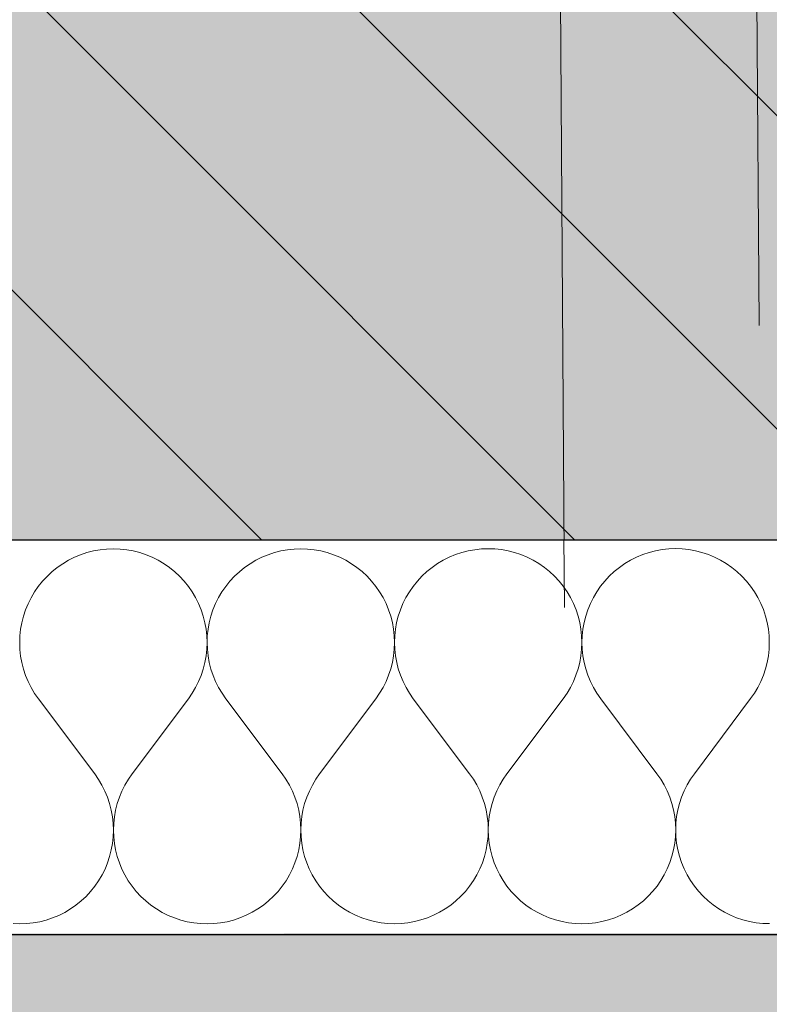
# Model space of a CAD drawing. Header units: millimetres. Extents: x -40276 to 214973, y -147941 to 35228.
# Tile 29 of 256: x -15276 to -14972, y 161 to 561. Entities that reach past the tile are written whole.
import ezdxf

# ---------------------------------------------------------------- set-up
doc = ezdxf.new("R2010")
doc.units = ezdxf.units.MM
doc.header["$MEASUREMENT"] = 0
doc.linetypes.add('Wipeout_Contour', pattern=[1000, 0, -1000])
for name, color, linetype in [('1._POHLED ZÁPADNÍ_2_0_plochy', 7, 'Continuous'), ('1._POHLED ZÁPADNÍ_2_2D prvky - obecné', 7, 'Continuous'), ('1._POHLED ZÁPADNÍ_2_akustické prvky', 7, 'Continuous'), ('1._POHLED ZÁPADNÍ_2_Nové_Výplně – Řezové', 7, 'Continuous'), ('1._POHLED ZÁPADNÍ_2_Situace - terén', 7, 'Continuous'), ('1._POHLED ZÁPADNÍ_2_TZB - horkovod', 7, 'Continuous'), ('1._POHLED ZÁPADNÍ_2_Výplně – Řezové', 7, 'Continuous')]:
    doc.layers.add(name, color=color, linetype=linetype)
doc.linetypes.add('Křížky', pattern='A,0,[7,C.3 Koordinační situační výkres1.Shx,S=0.128968,R=0,X=0,Y=0],-16.25,0', length=16.25)

# ---------------------------------------------------------------- blocks, each defined once
blk = doc.blocks.new('*X4', base_point=(-42174.69, -26223.67))
at = {"layer": '1._POHLED ZÁPADNÍ_2_Nové_Výplně – Řezové', "color": 21, "linetype": 'Continuous', "lineweight": 20, "true_color": 0xffaaaa}
for p, q in [((-15248.93, 344.59), (-15251.52, 343.73)), ((-15246.3, 345.26), (-15248.93, 344.59)), ((-15243.62, 345.75), (-15246.3, 345.26)), ((-15240.92, 346.04), (-15243.62, 345.75)), ((-15238.2, 346.14), (-15240.92, 346.04)), ((-15235.48, 346.04), (-15238.2, 346.14)), ((-15232.77, 345.75), (-15235.48, 346.04)), ((-15230.1, 345.27), (-15232.77, 345.75)), ((-15227.46, 344.6), (-15230.1, 345.27)), ((-15224.88, 343.74), (-15227.46, 344.6)), ((-15172.74, 344.61), (-15175.32, 343.75)), ((-15170.11, 345.29), (-15172.74, 344.61)), ((-15167.43, 345.77), (-15170.11, 345.29)), ((-15164.73, 346.06), (-15167.43, 345.77)), ((-15162.01, 346.16), (-15164.73, 346.06)), ((-15159.29, 346.06), (-15162.01, 346.16)), ((-15156.58, 345.77), (-15159.29, 346.06)), ((-15153.91, 345.29), (-15156.58, 345.77)), ((-15151.27, 344.62), (-15153.91, 345.29)), ((-15148.69, 343.76), (-15151.27, 344.62)), ((-15096.55, 344.64), (-15099.13, 343.78)), ((-15093.92, 345.31), (-15096.55, 344.64)), ((-15091.24, 345.79), (-15093.92, 345.31)), ((-15088.54, 346.09), (-15091.24, 345.79)), ((-15085.82, 346.18), (-15088.54, 346.09)), ((-15083.1, 346.09), (-15085.82, 346.18)), ((-15080.39, 345.8), (-15083.1, 346.09)), ((-15077.72, 345.31), (-15080.39, 345.8)), ((-15075.08, 344.64), (-15077.72, 345.31)), ((-15072.5, 343.78), (-15075.08, 344.64)), ((-15020.36, 344.66), (-15022.94, 343.8)), ((-15017.73, 345.33), (-15020.36, 344.66)), ((-15015.05, 345.82), (-15017.73, 345.33)), ((-15012.35, 346.11), (-15015.05, 345.82)), ((-15009.63, 346.21), (-15012.35, 346.11)), ((-15006.91, 346.11), (-15009.63, 346.21)), ((-15004.2, 345.82), (-15006.91, 346.11)), ((-15001.53, 345.34), (-15004.2, 345.82)), ((-14998.89, 344.66), (-15001.53, 345.34)), ((-14996.31, 343.81), (-14998.89, 344.66)), ((-15258.8, 340.08), (-15261.03, 338.53)), ((-15256.46, 341.47), (-15258.8, 340.08)), ((-15254.03, 342.69), (-15256.46, 341.47)), ((-15251.52, 343.73), (-15254.03, 342.69)), ((-15222.37, 342.7), (-15224.88, 343.74)), ((-15219.93, 341.48), (-15222.37, 342.7)), ((-15217.59, 340.09), (-15219.93, 341.48)), ((-15215.36, 338.54), (-15217.59, 340.09)), ((-15182.61, 340.1), (-15184.84, 338.55)), ((-15180.27, 341.49), (-15182.61, 340.1)), ((-15177.84, 342.71), (-15180.27, 341.49)), ((-15175.32, 343.75), (-15177.84, 342.71)), ((-15146.17, 342.72), (-15148.69, 343.76)), ((-15143.74, 341.5), (-15146.17, 342.72)), ((-15141.4, 340.11), (-15143.74, 341.5)), ((-15139.17, 338.56), (-15141.4, 340.11)), ((-15106.42, 340.13), (-15108.65, 338.57)), ((-15104.08, 341.51), (-15106.42, 340.13)), ((-15101.65, 342.73), (-15104.08, 341.51)), ((-15099.13, 343.78), (-15101.65, 342.73)), ((-15069.98, 342.74), (-15072.5, 343.78)), ((-15067.55, 341.53), (-15069.98, 342.74)), ((-15065.21, 340.14), (-15067.55, 341.53)), ((-15062.98, 338.59), (-15065.21, 340.14)), ((-15030.23, 340.15), (-15032.46, 338.59)), ((-15027.89, 341.54), (-15030.23, 340.15)), ((-15025.46, 342.76), (-15027.89, 341.54)), ((-15022.94, 343.8), (-15025.46, 342.76)), ((-14993.79, 342.77), (-14996.31, 343.81)), ((-14991.36, 341.55), (-14993.79, 342.77)), ((-14989.02, 340.16), (-14991.36, 341.55)), ((-14986.79, 338.61), (-14989.02, 340.16)), ((-15263.15, 336.82), (-15265.14, 334.96)), ((-15261.03, 338.53), (-15263.15, 336.82)), ((-15213.24, 336.83), (-15215.36, 338.54)), ((-15211.25, 334.98), (-15213.24, 336.83)), ((-15186.96, 336.84), (-15188.95, 334.99)), ((-15184.84, 338.55), (-15186.96, 336.84)), ((-15137.05, 336.86), (-15139.17, 338.56)), ((-15135.06, 335), (-15137.05, 336.86)), ((-15110.77, 336.86), (-15112.76, 335.01)), ((-15108.65, 338.57), (-15110.77, 336.86)), ((-15060.86, 336.88), (-15062.98, 338.59)), ((-15058.87, 335.02), (-15060.86, 336.88)), ((-15034.58, 336.89), (-15036.57, 335.03)), ((-15032.46, 338.59), (-15034.58, 336.89)), ((-14984.67, 336.9), (-14986.79, 338.61)), ((-14982.68, 335.05), (-14984.67, 336.9)), ((-15266.99, 332.97), (-15268.7, 330.85)), ((-15265.14, 334.96), (-15266.99, 332.97)), ((-15209.39, 332.99), (-15211.25, 334.98)), ((-15207.69, 330.87), (-15209.39, 332.99)), ((-15190.8, 332.99), (-15192.51, 330.87)), ((-15188.95, 334.99), (-15190.8, 332.99)), ((-15133.2, 333.01), (-15135.06, 335)), ((-15131.5, 330.89), (-15133.2, 333.01)), ((-15114.61, 333.02), (-15116.32, 330.9)), ((-15112.76, 335.01), (-15114.61, 333.02)), ((-15057.01, 333.03), (-15058.87, 335.02)), ((-15055.31, 330.92), (-15057.01, 333.03)), ((-15038.42, 333.04), (-15040.13, 330.92)), ((-15036.57, 335.03), (-15038.42, 333.04)), ((-14980.82, 333.06), (-14982.68, 335.05)), ((-14979.12, 330.94), (-14980.82, 333.06)), ((-15270.25, 328.62), (-15271.64, 326.28)), ((-15268.7, 330.85), (-15270.25, 328.62)), ((-15206.14, 328.64), (-15207.69, 330.87)), ((-15204.75, 326.3), (-15206.14, 328.64)), ((-15194.06, 328.64), (-15195.44, 326.3)), ((-15192.51, 330.87), (-15194.06, 328.64)), ((-15129.95, 328.66), (-15131.5, 330.89)), ((-15128.56, 326.32), (-15129.95, 328.66)), ((-15117.87, 328.66), (-15119.25, 326.32)), ((-15116.32, 330.9), (-15117.87, 328.66)), ((-15053.76, 328.68), (-15055.31, 330.92)), ((-15052.37, 326.34), (-15053.76, 328.68)), ((-15041.68, 328.68), (-15043.06, 326.34)), ((-15040.13, 330.92), (-15041.68, 328.68)), ((-14977.57, 328.7), (-14979.12, 330.94)), ((-14976.18, 326.36), (-14977.57, 328.7)), ((-15271.64, 326.28), (-15272.85, 323.84)), ((-15203.53, 323.86), (-15204.75, 326.3)), ((-15195.44, 326.3), (-15196.66, 323.86)), ((-15127.34, 323.89), (-15128.56, 326.32)), ((-15119.25, 326.32), (-15120.47, 323.89)), ((-15051.15, 323.91), (-15052.37, 326.34)), ((-15043.06, 326.34), (-15044.28, 323.91)), ((-14974.96, 323.93), (-14976.18, 326.36)), ((-15273.89, 321.33), (-15274.75, 318.75)), ((-15272.85, 323.84), (-15273.89, 321.33)), ((-15202.49, 321.35), (-15203.53, 323.86)), ((-15201.63, 318.77), (-15202.49, 321.35)), ((-15197.7, 321.35), (-15198.56, 318.77)), ((-15196.66, 323.86), (-15197.7, 321.35)), ((-15126.3, 321.37), (-15127.34, 323.89)), ((-15125.44, 318.79), (-15126.3, 321.37)), ((-15121.51, 321.37), (-15122.37, 318.79)), ((-15120.47, 323.89), (-15121.51, 321.37)), ((-15050.11, 321.39), (-15051.15, 323.91)), ((-15049.25, 318.81), (-15050.11, 321.39)), ((-15045.32, 321.4), (-15046.18, 318.81)), ((-15044.28, 323.91), (-15045.32, 321.4)), ((-14973.92, 321.42), (-14974.96, 323.93)), ((-14973.06, 318.83), (-14973.92, 321.42)), ((-15275.42, 316.11), (-15275.9, 313.43)), ((-15274.75, 318.75), (-15275.42, 316.11)), ((-15200.96, 316.13), (-15201.63, 318.77)), ((-15200.48, 313.45), (-15200.96, 316.13)), ((-15199.23, 316.13), (-15199.71, 313.45)), ((-15198.56, 318.77), (-15199.23, 316.13)), ((-15124.77, 316.15), (-15125.44, 318.79)), ((-15124.29, 313.48), (-15124.77, 316.15)), ((-15123.04, 316.15), (-15123.52, 313.48)), ((-15122.37, 318.79), (-15123.04, 316.15)), ((-15048.58, 316.18), (-15049.25, 318.81)), ((-15048.1, 313.5), (-15048.58, 316.18)), ((-15046.85, 316.18), (-15047.33, 313.5)), ((-15046.18, 318.81), (-15046.85, 316.18)), ((-14972.39, 316.2), (-14973.06, 318.83)), ((-14971.91, 313.52), (-14972.39, 316.2)), ((-15275.9, 313.43), (-15276.19, 310.73)), ((-15200.19, 310.75), (-15200.48, 313.45)), ((-15199.71, 313.45), (-15200, 310.75)), ((-15124, 310.77), (-15124.29, 313.48)), ((-15123.52, 313.48), (-15123.81, 310.77)), ((-15047.81, 310.79), (-15048.1, 313.5)), ((-15047.33, 313.5), (-15047.62, 310.79)), ((-14971.62, 310.82), (-14971.91, 313.52)), ((-15276.19, 310.73), (-15276.28, 308.01)), ((-15200.09, 308.03), (-15200.19, 310.75)), ((-15200, 310.75), (-15200.09, 308.03)), ((-15123.9, 308.05), (-15124, 310.77)), ((-15123.81, 310.77), (-15123.9, 308.05)), ((-15047.71, 308.07), (-15047.81, 310.79)), ((-15047.81, 305.36), (-15047.71, 308.07)), ((-15047.62, 310.79), (-15047.71, 308.07)), ((-15047.71, 308.07), (-15047.61, 305.36)), ((-14971.52, 308.1), (-14971.62, 310.82)), ((-14971.62, 305.38), (-14971.52, 308.1)), ((-15276.28, 308.01), (-15276.18, 305.29)), ((-15276.18, 305.29), (-15275.89, 302.58)), ((-15200.48, 302.61), (-15200.19, 305.31)), ((-15200.19, 305.31), (-15200.09, 308.03)), ((-15200.09, 308.03), (-15199.99, 305.31)), ((-15199.99, 305.31), (-15199.7, 302.61)), ((-15124.29, 302.63), (-15124, 305.33)), ((-15124, 305.33), (-15123.9, 308.05)), ((-15123.9, 308.05), (-15123.8, 305.33)), ((-15123.8, 305.33), (-15123.51, 302.63)), ((-15048.1, 302.65), (-15047.81, 305.36)), ((-15047.61, 305.36), (-15047.32, 302.65)), ((-14971.91, 302.67), (-14971.62, 305.38)), ((-15275.89, 302.58), (-15275.4, 299.91)), ((-15200.97, 299.93), (-15200.48, 302.61)), ((-15199.7, 302.61), (-15199.21, 299.93)), ((-15124.77, 299.95), (-15124.29, 302.63)), ((-15123.51, 302.63), (-15123.02, 299.95)), ((-15048.58, 299.97), (-15048.1, 302.65)), ((-15047.32, 302.65), (-15046.83, 299.97)), ((-14972.39, 300), (-14971.91, 302.67)), ((-15275.4, 299.91), (-15274.73, 297.27)), ((-15274.73, 297.27), (-15273.87, 294.69)), ((-15202.5, 294.71), (-15201.64, 297.29)), ((-15201.64, 297.29), (-15200.97, 299.93)), ((-15199.21, 299.93), (-15198.54, 297.29)), ((-15198.54, 297.29), (-15197.68, 294.71)), ((-15126.31, 294.74), (-15125.45, 297.32)), ((-15125.45, 297.32), (-15124.77, 299.95)), ((-15123.02, 299.95), (-15122.35, 297.32)), ((-15122.35, 297.32), (-15121.48, 294.74)), ((-15050.12, 294.76), (-15049.26, 297.34)), ((-15049.26, 297.34), (-15048.58, 299.97)), ((-15046.83, 299.97), (-15046.16, 297.34)), ((-15046.16, 297.34), (-15045.29, 294.76)), ((-14973.93, 294.78), (-14973.07, 297.36)), ((-14973.07, 297.36), (-14972.39, 300)), ((-15273.87, 294.69), (-15272.82, 292.18)), ((-15272.82, 292.18), (-15271.6, 289.75)), ((-15204.76, 289.77), (-15203.54, 292.2)), ((-15203.54, 292.2), (-15202.5, 294.71)), ((-15197.68, 294.71), (-15196.63, 292.2)), ((-15196.63, 292.2), (-15195.41, 289.77)), ((-15128.57, 289.79), (-15127.35, 292.22)), ((-15127.35, 292.22), (-15126.31, 294.74)), ((-15121.48, 294.74), (-15120.44, 292.22)), ((-15120.44, 292.22), (-15119.22, 289.79)), ((-15052.38, 289.81), (-15051.16, 292.24)), ((-15051.16, 292.24), (-15050.12, 294.76)), ((-15045.29, 294.76), (-15044.25, 292.25)), ((-15044.25, 292.25), (-15043.03, 289.82)), ((-14976.19, 289.84), (-14974.97, 292.27)), ((-14974.97, 292.27), (-14973.93, 294.78)), ((-15271.6, 289.75), (-15270.21, 287.41)), ((-15206.15, 287.43), (-15204.76, 289.77)), ((-15195.41, 289.77), (-15194.02, 287.43)), ((-15129.96, 287.45), (-15128.57, 289.79)), ((-15119.22, 289.79), (-15117.83, 287.45)), ((-15053.77, 287.47), (-15052.38, 289.81)), ((-15043.03, 289.82), (-15041.64, 287.48)), ((-14977.58, 287.5), (-14976.19, 289.84)), ((-15270.21, 287.41), (-15268.66, 285.18)), ((-15245.79, 254.71), (-15268.66, 285.18)), ((-15230.55, 254.71), (-15207.7, 285.2)), ((-15207.7, 285.2), (-15206.15, 287.43)), ((-15194.02, 287.43), (-15192.47, 285.2)), ((-15169.6, 254.73), (-15192.47, 285.2)), ((-15154.36, 254.73), (-15131.51, 285.22)), ((-15131.51, 285.22), (-15129.96, 287.45)), ((-15117.83, 287.45), (-15116.28, 285.22)), ((-15093.41, 254.75), (-15116.28, 285.22)), ((-15078.17, 254.76), (-15055.32, 285.24)), ((-15055.32, 285.24), (-15053.77, 287.47)), ((-15041.64, 287.48), (-15040.08, 285.24)), ((-15017.22, 254.78), (-15040.08, 285.24)), ((-15001.98, 254.78), (-14979.13, 285.26)), ((-14979.13, 285.26), (-14977.58, 287.5)), ((-15244.24, 252.47), (-15245.79, 254.71)), ((-15242.84, 250.14), (-15244.24, 252.47)), ((-15232.1, 252.48), (-15233.49, 250.14)), ((-15230.55, 254.71), (-15232.1, 252.48)), ((-15168.05, 252.5), (-15169.6, 254.73)), ((-15166.65, 250.16), (-15168.05, 252.5)), ((-15155.91, 252.5), (-15157.3, 250.16)), ((-15154.36, 254.73), (-15155.91, 252.5)), ((-15091.85, 252.52), (-15093.41, 254.75)), ((-15090.46, 250.18), (-15091.85, 252.52)), ((-15079.72, 252.52), (-15081.11, 250.18)), ((-15078.17, 254.76), (-15079.72, 252.52)), ((-15015.66, 252.54), (-15017.22, 254.78)), ((-15014.27, 250.2), (-15015.66, 252.54)), ((-15003.53, 252.55), (-15004.92, 250.21)), ((-15001.98, 254.78), (-15003.53, 252.55)), ((-15241.62, 247.71), (-15242.84, 250.14)), ((-15233.49, 250.14), (-15234.71, 247.71)), ((-15165.43, 247.73), (-15166.65, 250.16)), ((-15157.3, 250.16), (-15158.52, 247.73)), ((-15089.24, 247.75), (-15090.46, 250.18)), ((-15081.11, 250.18), (-15082.33, 247.75)), ((-15013.05, 247.77), (-15014.27, 250.2)), ((-15004.92, 250.21), (-15006.14, 247.77)), ((-15240.58, 245.19), (-15241.62, 247.71)), ((-15239.72, 242.61), (-15240.58, 245.19)), ((-15235.76, 245.19), (-15236.62, 242.61)), ((-15234.71, 247.71), (-15235.76, 245.19)), ((-15164.39, 245.22), (-15165.43, 247.73)), ((-15163.53, 242.64), (-15164.39, 245.22)), ((-15159.57, 245.22), (-15160.43, 242.64)), ((-15158.52, 247.73), (-15159.57, 245.22)), ((-15088.2, 245.24), (-15089.24, 247.75)), ((-15087.34, 242.66), (-15088.2, 245.24)), ((-15083.37, 245.24), (-15084.24, 242.66)), ((-15082.33, 247.75), (-15083.37, 245.24)), ((-15012.01, 245.26), (-15013.05, 247.77)), ((-15011.15, 242.68), (-15012.01, 245.26)), ((-15007.18, 245.26), (-15008.04, 242.68)), ((-15006.14, 247.77), (-15007.18, 245.26)), ((-15239.04, 239.98), (-15239.72, 242.61)), ((-15236.62, 242.61), (-15237.29, 239.98)), ((-15162.85, 240), (-15163.53, 242.64)), ((-15160.43, 242.64), (-15161.1, 240)), ((-15086.66, 240.02), (-15087.34, 242.66)), ((-15084.24, 242.66), (-15084.91, 240.02)), ((-15010.47, 240.04), (-15011.15, 242.68)), ((-15008.04, 242.68), (-15008.72, 240.05)), ((-15238.56, 237.3), (-15239.04, 239.98)), ((-15238.26, 234.6), (-15238.56, 237.3)), ((-15237.77, 237.3), (-15238.07, 234.6)), ((-15237.29, 239.98), (-15237.77, 237.3)), ((-15162.37, 237.32), (-15162.85, 240)), ((-15162.07, 234.62), (-15162.37, 237.32)), ((-15161.58, 237.32), (-15161.88, 234.62)), ((-15161.1, 240), (-15161.58, 237.32)), ((-15086.18, 237.35), (-15086.66, 240.02)), ((-15085.88, 234.64), (-15086.18, 237.35)), ((-15085.39, 237.35), (-15085.69, 234.64)), ((-15084.91, 240.02), (-15085.39, 237.35)), ((-15009.99, 237.37), (-15010.47, 240.04)), ((-15009.69, 234.66), (-15009.99, 237.37)), ((-15009.2, 237.37), (-15009.49, 234.66)), ((-15008.72, 240.05), (-15009.2, 237.37)), ((-15238.16, 231.88), (-15238.26, 234.6)), ((-15238.07, 234.6), (-15238.16, 231.88)), ((-15161.97, 231.9), (-15162.07, 234.62)), ((-15161.88, 234.62), (-15161.97, 231.9)), ((-15085.78, 231.92), (-15085.88, 234.64)), ((-15085.69, 234.64), (-15085.78, 231.92)), ((-15009.59, 231.94), (-15009.69, 234.66)), ((-15009.49, 234.66), (-15009.59, 231.94)), ((-15238.55, 226.45), (-15238.26, 229.16)), ((-15238.26, 229.16), (-15238.16, 231.88)), ((-15238.16, 231.88), (-15238.07, 229.16)), ((-15238.07, 229.16), (-15237.78, 226.45)), ((-15162.36, 226.48), (-15162.07, 229.18)), ((-15162.07, 229.18), (-15161.97, 231.9)), ((-15161.97, 231.9), (-15161.88, 229.18)), ((-15161.88, 229.18), (-15161.59, 226.48)), ((-15086.17, 226.5), (-15085.88, 229.2)), ((-15085.88, 229.2), (-15085.78, 231.92)), ((-15085.78, 231.92), (-15085.69, 229.2)), ((-15085.69, 229.2), (-15085.4, 226.5)), ((-15009.98, 226.52), (-15009.69, 229.23)), ((-15009.69, 229.23), (-15009.59, 231.94)), ((-15009.59, 231.94), (-15009.5, 229.23)), ((-15009.5, 229.23), (-15009.21, 226.52)), ((-15239.03, 223.78), (-15238.55, 226.45)), ((-15237.78, 226.45), (-15237.3, 223.78)), ((-15162.84, 223.8), (-15162.36, 226.48)), ((-15161.59, 226.48), (-15161.11, 223.8)), ((-15086.65, 223.82), (-15086.17, 226.5)), ((-15085.4, 226.5), (-15084.91, 223.82)), ((-15010.46, 223.84), (-15009.98, 226.52)), ((-15009.21, 226.52), (-15008.72, 223.84)), ((-15240.56, 218.56), (-15239.7, 221.14)), ((-15239.7, 221.14), (-15239.03, 223.78)), ((-15237.3, 223.78), (-15236.62, 221.14)), ((-15236.62, 221.14), (-15235.76, 218.56)), ((-15164.37, 218.58), (-15163.51, 221.16)), ((-15163.51, 221.16), (-15162.84, 223.8)), ((-15161.11, 223.8), (-15160.43, 221.16)), ((-15160.43, 221.16), (-15159.57, 218.58)), ((-15088.17, 218.6), (-15087.32, 221.18)), ((-15087.32, 221.18), (-15086.65, 223.82)), ((-15084.91, 223.82), (-15084.24, 221.18)), ((-15084.24, 221.18), (-15083.38, 218.6)), ((-15011.98, 218.62), (-15011.13, 221.21)), ((-15011.13, 221.21), (-15010.46, 223.84)), ((-15008.72, 223.84), (-15008.05, 221.21)), ((-15008.05, 221.21), (-15007.19, 218.63)), ((-15241.59, 216.04), (-15240.56, 218.56)), ((-15235.76, 218.56), (-15234.72, 216.04)), ((-15166.62, 213.63), (-15165.4, 216.07)), ((-15165.4, 216.07), (-15164.37, 218.58)), ((-15159.57, 218.58), (-15158.53, 216.07)), ((-15158.53, 216.07), (-15157.32, 213.63)), ((-15090.43, 213.65), (-15089.21, 216.09)), ((-15089.21, 216.09), (-15088.17, 218.6)), ((-15083.38, 218.6), (-15082.34, 216.09)), ((-15082.34, 216.09), (-15081.13, 213.66)), ((-15014.24, 213.68), (-15013.02, 216.11)), ((-15013.02, 216.11), (-15011.98, 218.62)), ((-15007.19, 218.63), (-15006.15, 216.11)), ((-15006.15, 216.11), (-15004.94, 213.68)), ((-15244.2, 211.27), (-15242.81, 213.61)), ((-15242.81, 213.61), (-15241.59, 216.04)), ((-15234.72, 216.04), (-15233.51, 213.61)), ((-15233.51, 213.61), (-15232.12, 211.27)), ((-15168.01, 211.29), (-15166.62, 213.63)), ((-15157.32, 213.63), (-15155.93, 211.29)), ((-15091.82, 211.31), (-15090.43, 213.65)), ((-15081.13, 213.66), (-15079.74, 211.32)), ((-15015.63, 211.34), (-15014.24, 213.68)), ((-15004.94, 213.68), (-15003.55, 211.34)), ((-15247.45, 206.91), (-15245.75, 209.03)), ((-15245.75, 209.03), (-15244.2, 211.27)), ((-15232.12, 211.27), (-15230.57, 209.04)), ((-15230.57, 209.04), (-15228.86, 206.92)), ((-15171.26, 206.94), (-15169.56, 209.05)), ((-15169.56, 209.05), (-15168.01, 211.29)), ((-15155.93, 211.29), (-15154.38, 209.06)), ((-15154.38, 209.06), (-15152.67, 206.94)), ((-15095.07, 206.96), (-15093.37, 209.08)), ((-15093.37, 209.08), (-15091.82, 211.31)), ((-15079.74, 211.32), (-15078.19, 209.08)), ((-15078.19, 209.08), (-15076.48, 206.96)), ((-15018.88, 206.98), (-15017.18, 209.1)), ((-15017.18, 209.1), (-15015.63, 211.34)), ((-15003.55, 211.34), (-15002, 209.1)), ((-15002, 209.1), (-15000.29, 206.99)), ((-15251.3, 203.07), (-15249.31, 204.92)), ((-15249.31, 204.92), (-15247.45, 206.91)), ((-15228.86, 206.92), (-15227.01, 204.93)), ((-15227.01, 204.93), (-15225.02, 203.07)), ((-15175.1, 203.09), (-15173.11, 204.94)), ((-15173.11, 204.94), (-15171.26, 206.94)), ((-15152.67, 206.94), (-15150.82, 204.95)), ((-15150.82, 204.95), (-15148.83, 203.1)), ((-15098.91, 203.11), (-15096.92, 204.97)), ((-15096.92, 204.97), (-15095.07, 206.96)), ((-15076.48, 206.96), (-15074.63, 204.97)), ((-15074.63, 204.97), (-15072.63, 203.12)), ((-15022.72, 203.13), (-15020.73, 204.99)), ((-15020.73, 204.99), (-15018.88, 206.98)), ((-15000.29, 206.99), (-14998.44, 204.99)), ((-14998.44, 204.99), (-14996.44, 203.14)), ((-15255.65, 199.8), (-15253.41, 201.36)), ((-15253.41, 201.36), (-15251.3, 203.07)), ((-15225.02, 203.07), (-15222.9, 201.37)), ((-15222.9, 201.37), (-15220.66, 199.82)), ((-15179.46, 199.83), (-15177.22, 201.38)), ((-15177.22, 201.38), (-15175.1, 203.09)), ((-15148.83, 203.1), (-15146.71, 201.39)), ((-15146.71, 201.39), (-15144.47, 199.84)), ((-15103.27, 199.85), (-15101.03, 201.4)), ((-15101.03, 201.4), (-15098.91, 203.11)), ((-15072.63, 203.12), (-15070.52, 201.41)), ((-15070.52, 201.41), (-15068.28, 199.86)), ((-15027.08, 199.87), (-15024.84, 201.42)), ((-15024.84, 201.42), (-15022.72, 203.13)), ((-14996.44, 203.14), (-14994.33, 201.43)), ((-14994.33, 201.43), (-14992.09, 199.88)), ((-15265.51, 195.29), (-15262.93, 196.15)), ((-15262.93, 196.15), (-15260.42, 197.2)), ((-15260.42, 197.2), (-15257.99, 198.42)), ((-15257.99, 198.42), (-15255.65, 199.8)), ((-15220.66, 199.82), (-15218.32, 198.43)), ((-15218.32, 198.43), (-15215.89, 197.21)), ((-15215.89, 197.21), (-15213.38, 196.17)), ((-15213.38, 196.17), (-15210.8, 195.31)), ((-15189.32, 195.32), (-15186.74, 196.18)), ((-15186.74, 196.18), (-15184.23, 197.22)), ((-15184.23, 197.22), (-15181.8, 198.44)), ((-15181.8, 198.44), (-15179.46, 199.83)), ((-15144.47, 199.84), (-15142.13, 198.45)), ((-15142.13, 198.45), (-15139.7, 197.23)), ((-15139.7, 197.23), (-15137.19, 196.19)), ((-15137.19, 196.19), (-15134.6, 195.33)), ((-15113.13, 195.34), (-15110.55, 196.2)), ((-15110.55, 196.2), (-15108.04, 197.24)), ((-15108.04, 197.24), (-15105.6, 198.46)), ((-15105.6, 198.46), (-15103.27, 199.85)), ((-15068.28, 199.86), (-15065.94, 198.47)), ((-15065.94, 198.47), (-15063.51, 197.25)), ((-15063.51, 197.25), (-15061, 196.21)), ((-15061, 196.21), (-15058.41, 195.35)), ((-15036.94, 195.36), (-15034.36, 196.22)), ((-15034.36, 196.22), (-15031.85, 197.26)), ((-15031.85, 197.26), (-15029.41, 198.48)), ((-15029.41, 198.48), (-15027.08, 199.87)), ((-14992.09, 199.88), (-14989.75, 198.49)), ((-14989.75, 198.49), (-14987.32, 197.28)), ((-14987.32, 197.28), (-14984.81, 196.24)), ((-14984.81, 196.24), (-14982.22, 195.38)), ((-15278.97, 193.84), (-15276.25, 193.75)), ((-15276.25, 193.75), (-15273.53, 193.84)), ((-15273.53, 193.84), (-15270.82, 194.14)), ((-15270.82, 194.14), (-15268.15, 194.62)), ((-15268.15, 194.62), (-15265.51, 195.29)), ((-15210.8, 195.31), (-15208.16, 194.64)), ((-15208.16, 194.64), (-15205.48, 194.16)), ((-15205.48, 194.16), (-15202.78, 193.87)), ((-15202.78, 193.87), (-15200.06, 193.77)), ((-15200.06, 193.77), (-15197.34, 193.87)), ((-15197.34, 193.87), (-15194.63, 194.16)), ((-15194.63, 194.16), (-15191.96, 194.64)), ((-15191.96, 194.64), (-15189.32, 195.32)), ((-15134.6, 195.33), (-15131.97, 194.66)), ((-15131.97, 194.66), (-15129.29, 194.18)), ((-15129.29, 194.18), (-15126.59, 193.89)), ((-15126.59, 193.89), (-15123.87, 193.79)), ((-15123.87, 193.79), (-15121.15, 193.89)), ((-15121.15, 193.89), (-15118.44, 194.18)), ((-15118.44, 194.18), (-15115.77, 194.66)), ((-15115.77, 194.66), (-15113.13, 195.34)), ((-15058.41, 195.35), (-15055.78, 194.68)), ((-15055.78, 194.68), (-15053.1, 194.2)), ((-15053.1, 194.2), (-15050.4, 193.91)), ((-15050.4, 193.91), (-15047.68, 193.81)), ((-15047.68, 193.81), (-15044.96, 193.91)), ((-15044.96, 193.91), (-15042.25, 194.2)), ((-15042.25, 194.2), (-15039.58, 194.69)), ((-15039.58, 194.69), (-15036.94, 195.36)), ((-14982.22, 195.38), (-14979.59, 194.71)), ((-14979.59, 194.71), (-14976.91, 194.22)), ((-14976.91, 194.22), (-14974.21, 193.93)), ((-14974.21, 193.93), (-14971.49, 193.84))]:
    blk.add_line(p, q, dxfattribs=at)

msp = doc.modelspace()

# ---------------------------------------------------------------- hatches: boundary and pattern name
at = {"layer": '1._POHLED ZÁPADNÍ_2_0_plochy', "linetype": 'Continuous', "lineweight": 0, "true_color": 0x725616}
msp.add_hatch(color=46, dxfattribs=at).paths.add_polyline_path([(-40276.11, 380.05), (-40276.11, -1043.68), (-26430.13, -1753.82), (-207.83, -1407.24, 0.378179), (2221.6, 744.43), (1454.58, 22244.44), (546.81, 28172.03), (-1346.6, 35227.52), (-3442.11, 35227.52), (-1029.19, 25664.88), (-238.38, 17796.01), (-239.22, 14109.25), (861.41, 14093.65), (783.04, 8563.06), (-240.47, 8577.57), (-242.36, 270.44), (-4572.17, 250.22), (-4572.63, 350.63), (-5872.68, 344.56), (-5872.22, 244.16), (-7761.04, 235.34), (-7759.92, 351.1), (-8809.82, 361.27), (-8811.09, 230.44), (-11400.33, 218.35), (-11400.37, 351.08), (-12450.37, 350.77), (-12450.33, 213.45), (-13471.16, 208.68), (-13473.3, 368.51), (-14863.29, 349.89), (-14861.31, 202.19), (-20482.16, 175.95), (-20484.75, 349.86), (-26651.76, 257.8), (-26680.1, 83.42), (-26744.58, -483.48), (-39549.98, 311.19)])
at = {"layer": '1._POHLED ZÁPADNÍ_2_0_plochy', "linetype": 'Continuous', "lineweight": 20, "true_color": 0xffaaaa}
h = msp.add_hatch(dxfattribs=at)
h.set_pattern_fill('Izolační_tvárnice_0002', color=21, style=0, pattern_type=2)
h.set_pattern_definition([(315, (-10360.18, 9405.31), (63.6396, 63.6396), [])])
h.paths.add_polyline_path([(-10906.33, 18690.21), (-10970.68, 9084.15), (-20311.44, 10009.93), (-20479.41, 269.75), (-242.33, 419.76), (-238.38, 17796.01)])
at = {"layer": '1._POHLED ZÁPADNÍ_2_Výplně – Řezové', "linetype": 'Continuous', "lineweight": 13}
msp.add_hatch(color=254, dxfattribs=at).paths.add_polyline_path([(-15649.76, 1009.83), (-15661.3, 349.82), (-14861.2, 350.06), (-14861.39, 1010.06)])

# ---------------------------------------------------------------- linework, layer by layer
at = {"layer": '1._POHLED ZÁPADNÍ_2_0_plochy', "color": 7, "linetype": 'Continuous', "lineweight": 13, "flags": 128}
msp.add_lwpolyline([(-8811.09, 230.44), (-11400.33, 218.35), (-11400.37, 351.08), (-12450.37, 350.77), (-12450.33, 213.45), (-13471.16, 208.68), (-13473.3, 368.51), (-14863.29, 349.89), (-14861.31, 202.19), (-20482.16, 175.95), (-20484.75, 349.86), (-26651.76, 257.8)], dxfattribs=at)
at = {"layer": '1._POHLED ZÁPADNÍ_2_Situace - terén', "color": 8, "linetype": 'Continuous', "lineweight": 13, "flags": 128}
msp.add_lwpolyline([(-20481.55, 312.49), (-20481.55, 349.73), (-13608.15, 349.73)], close=True, dxfattribs=at)
at = {"layer": '1._POHLED ZÁPADNÍ_2_TZB - horkovod', "color": 8, "linetype": 'Křížky', "lineweight": 20, "flags": 128}
msp.add_lwpolyline([(-14975.68, 436.89), (-15013.13, 6255.73), (-15446, 6252.94)], dxfattribs=at)

# ---------------------------------------------------------------- next in the draw order: wipeouts: each hides what was drawn before it
at = {"color": 254, "linetype": 'Wipeout_Contour', "lineweight": 0, "ltscale": 61715.297462}
msp.add_wipeout([(-14861.2, 350.06), (-15991.35, 349.73), (-15991.31, 189.73), (-14861.15, 190.06)], dxfattribs=at).dxf.layer = '1._POHLED ZÁPADNÍ_2_Nové_Výplně – Řezové'

# ---------------------------------------------------------------- next in the draw order: linework, layer by layer
at = {"layer": '1._POHLED ZÁPADNÍ_2_2D prvky - obecné', "color": 7, "linetype": 'Continuous', "lineweight": 25}
msp.add_line((-17500.64, 349.73), (-14850.07, 349.73), dxfattribs=at)
at = {"layer": '1._POHLED ZÁPADNÍ_2_akustické prvky', "color": 1, "linetype": 'Continuous', "lineweight": 35}
msp.add_line((-14861.15, 189.32), (-17500.64, 189.73), dxfattribs=at)
at = {"layer": '1._POHLED ZÁPADNÍ_2_TZB - horkovod', "color": 8, "linetype": 'Křížky', "lineweight": 20, "flags": 128}
msp.add_lwpolyline([(-15054.82, 322.35), (-15092.52, 6180.19), (-15465.54, 6177.79)], dxfattribs=at)

# ---------------------------------------------------------------- next in the draw order: block references
at = {"layer": '1._POHLED ZÁPADNÍ_2_0_plochy', "color": 9, "linetype": 'Continuous', "lineweight": 13}
msp.add_blockref('*X4', (-42174.69, -26223.67), dxfattribs=at)

doc.saveas('drawing.dxf')
